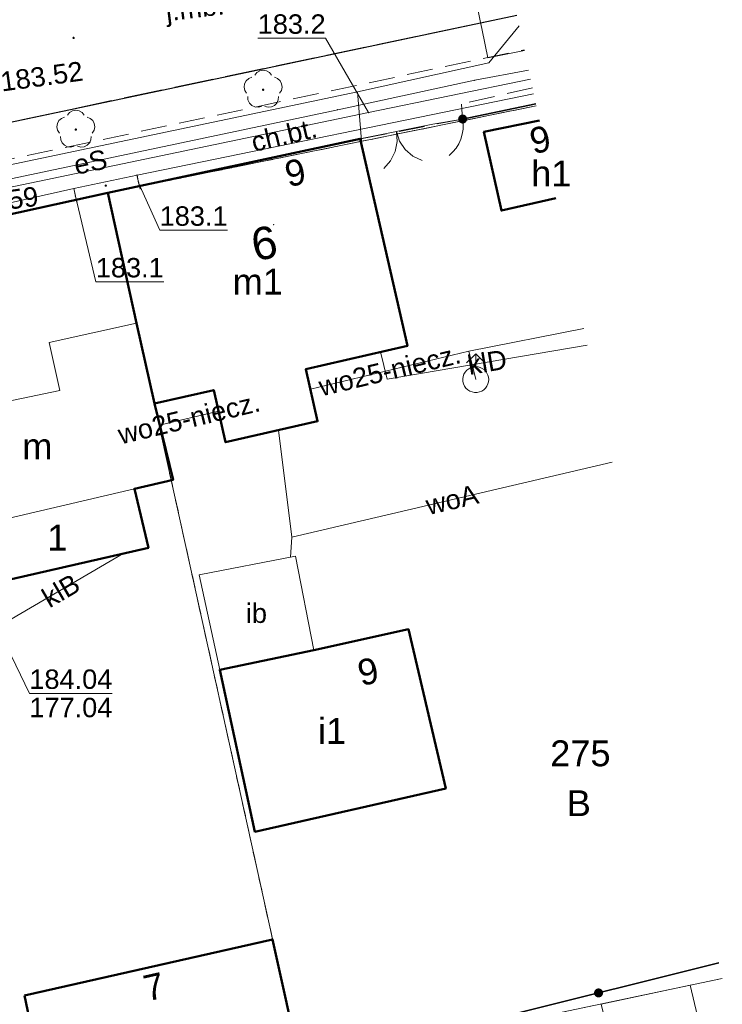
# Model space of a CAD drawing. Extents: x 6599148 to 6599450, y 5731697 to 5731825.
# Tile 5 of 6: x 6599316 to 6599343, y 5731743 to 5731781. Entities that reach past the tile are written whole.
import ezdxf
from ezdxf.enums import TextEntityAlignment as Align

# ---------------------------------------------------------------- set-up
doc = ezdxf.new("R2010")
doc.units = 0
doc.header["$PDSIZE"] = 0.75
for name, pattern in [('PRZER1-1', [2, 1, -1]), ('PRZER2-1', [3, 2, -1]), ('PRZER3-1', [4, 3, -1])]:
    doc.linetypes.add(name, pattern=pattern)
doc.layers.get('0').update_dxf_attribs({"linetype": 'CONTINUOUS', "lineweight": 13})
for name, color, linetype, lineweight in [('GEPADR', 7, 'CONTINUOUS', 18), ('GEPADR_O', 7, 'CONTINUOUS', 18), ('GESBLO', 7, 'CONTINUOUS', 18), ('GESBLO_O', 7, 'CONTINUOUS', 18), ('GESBZO', 7, 'CONTINUOUS', 50), ('GESBZO_O', 7, 'CONTINUOUS', 50), ('GESDZI', 61, 'CONTINUOUS', 18), ('GESDZI_O', 61, 'CONTINUOUS', 18), ('GESUZY', 84, 'PRZER1-1', 18), ('GESUZY_O', 84, 'PRZER1-1', 18), ('GSLKBR', 7, 'CONTINUOUS', 18), ('GSLKFU', 7, 'CONTINUOUS', 18), ('GSLKOG', 7, 'CONTINUOUS', 35), ('GSLKRW', 7, 'CONTINUOUS', 25), ('GSPRDL', 84, 'CONTINUOUS', 18), ('GSPWPS', 7, 'CONTINUOUS', 13), ('GSPWPS_O', 7, 'CONTINUOUS', 13), ('GSSIIN', 7, 'CONTINUOUS', 18), ('GSSIIN_O', 7, 'CONTINUOUS', 18), ('GSSKOA', 7, 'PRZER3-1', 18), ('GSSKOA_O', 7, 'PRZER3-1', 18), ('GSSKOD', 7, 'PRZER2-1', 18), ('GSSKOD_O', 7, 'PRZER2-1', 18), ('GULEPR', 1, 'CONTINUOUS', 18), ('GULEPR_O', 1, 'CONTINUOUS', 18), ('GULGPR', 52, 'CONTINUOUS', 18), ('GULKPR', 32, 'CONTINUOUS', 18), ('GULKPR_O', 32, 'CONTINUOUS', 18), ('GULTPR', 30, 'CONTINUOUS', 18), ('GULWPR', 5, 'CONTINUOUS', 18), ('GULWPR_O', 5, 'CONTINUOUS', 18), ('GUPPRZ', 7, 'CONTINUOUS', 18), ('GUPPRZ_O', 7, 'CONTINUOUS', 18), ('GUPWDT', 5, 'CONTINUOUS', 18), ('GUPZCP', 7, 'CONTINUOUS', 18)]:
    doc.layers.add(name, color=color, linetype=linetype, lineweight=lineweight)
doc.styles.add('GEO-INFO', font='arial.ttf')

# ---------------------------------------------------------------- blocks, each defined once
blk = doc.blocks.new('KOLO')
blk.add_hatch(color=0).paths.add_polyline_path([(-0.5, 0), (-0.482963, -0.12941), (-0.433013, -0.25), (-0.353553, -0.353553), (-0.25, -0.433013), (-0.12941, -0.482963), (0, -0.5), (0.12941, -0.482963), (0.25, -0.433013), (0.353553, -0.353553), (0.433013, -0.25), (0.482963, -0.12941), (0.5, 0), (0.482963, 0.12941), (0.433013, 0.25), (0.353553, 0.353553), (0.25, 0.433013), (0.12941, 0.482963), (0, 0.5), (-0.12941, 0.482963), (-0.25, 0.433013), (-0.353553, 0.353553), (-0.433013, 0.25), (-0.482963, 0.12941)])
blk = doc.blocks.new('SPDLP')
blk.add_hatch(color=0).paths.add_polyline_path([(0, -0.09), (0.027812, -0.085595), (0.052901, -0.072812), (0.072812, -0.052901), (0.085595, -0.027812), (0.09, 0), (0.085595, 0.027812), (0.072812, 0.052901), (0.052901, 0.072812), (0.027812, 0.085595), (0, 0.09), (-0.027812, 0.085595), (-0.052901, 0.072812), (-0.072812, 0.052901), (-0.085595, 0.027812), (-0.09, 0), (-0.085595, -0.027812), (-0.072812, -0.052901), (-0.052901, -0.072812), (-0.027812, -0.085595)])
at = {"color": 0}
for points in [[(-1.271938, -0.268652), (-1.40916, -0.048001), (-1.462858, 0.20623), (-1.426585, 0.463525), (-1.304695, 0.693003), (-1.11182, 0.867117), (-0.871109, 0.964971)], [(-0.648554, 1.126667), (-0.481106, 1.325358), (-0.255912, 1.454989), (0, 1.5), (0.255912, 1.454989), (0.481106, 1.325358), (0.648554, 1.126667)], [(0.871109, 0.964971), (1.11182, 0.867117), (1.304695, 0.693003), (1.426585, 0.463525), (1.462858, 0.20623), (1.40916, -0.048001), (1.271938, -0.268652)], [(-0.137547, -1.292703), (-0.389802, -1.355024), (-0.648184, -1.327532), (-0.881678, -1.213525), (-1.062258, -1.026689), (-1.168249, -0.78945), (-1.186929, -0.530282)], [(1.186929, -0.530282), (1.168249, -0.78945), (1.062258, -1.026689), (0.881678, -1.213525), (0.648184, -1.327532), (0.389802, -1.355024), (0.137547, -1.292703)]]:
    blk.add_lwpolyline(points, dxfattribs=at)
blk = doc.blocks.new('POINT')
at = {"color": 0}
blk.add_point((0, 0), dxfattribs=at)
blk = doc.blocks.new('PION_C')
at = {"color": 0}
blk.add_lwpolyline([(0, 0.5), (0, -0.5)], dxfattribs=at)
blk = doc.blocks.new('SUUS02')
at = {"color": 0}
for points in [[(-0.707107, 1.292893), (0, 2), (0.707107, 1.292893)], [(0, 1), (0, 2)]]:
    blk.add_lwpolyline(points, dxfattribs=at)
blk.add_lwpolyline([(0, 1), (0.173648, 0.984808), (0.34202, 0.939693), (0.5, 0.866025), (0.642788, 0.766044), (0.766044, 0.642788), (0.866025, 0.5), (0.939693, 0.34202), (0.984808, 0.173648), (1, 0), (0.984808, -0.173648), (0.939693, -0.34202), (0.866025, -0.5), (0.75575, -0.654861), (0.618159, -0.786053), (0.458227, -0.888835), (0.281733, -0.959493), (0.095056, -0.995472), (-0.095056, -0.995472), (-0.281733, -0.959493), (-0.458227, -0.888835), (-0.618159, -0.786053), (-0.75575, -0.654861), (-0.866025, -0.5), (-0.945001, -0.327068), (-0.989821, -0.142315), (-0.998867, 0.047582), (-0.971812, 0.235759), (-0.909632, 0.415415), (-0.814576, 0.580057), (-0.690079, 0.723734), (-0.540641, 0.841254), (-0.371662, 0.928368), (-0.189251, 0.981929)], close=True, dxfattribs=at)
blk = doc.blocks.new('SLBRA')
at = {"color": 0}
for points in [[(1.732051, 1), (1.414214, 0.585786), (1, 0.267949), (0.517638, 0.068148), (0, 0)], [(0, 0), (0.517638, -0.068148), (1, -0.267949), (1.414214, -0.585786), (1.732051, -1)]]:
    blk.add_lwpolyline(points, dxfattribs=at)
blk = doc.blocks.new('KTOK04')
at = {"color": 0}
blk.add_lwpolyline([(0, 0), (-0.01711, -0.261052), (-0.068148, -0.517638), (-0.152241, -0.765367), (-0.267949, -1), (-0.413293, -1.217523), (-0.585786, -1.414214), (-0.782477, -1.586707), (-1, -1.732051)], dxfattribs=at)

msp = doc.modelspace()

# ---------------------------------------------------------------- linework, layer by layer
at = {"layer": 'GESBLO', "linetype": 'Continuous', "elevation": 10.18}
for points in [[(6599310.122, 5731772.829), (6599318.955, 5731774.774), (6599320.066, 5731769.735), (6599316.697, 5731768.993), (6599317.11, 5731767.133), (6599311.55, 5731765.976)], [(6599311.55, 5731765.976), (6599317.11, 5731767.133), (6599316.697, 5731768.993), (6599320.066, 5731769.735), (6599320.758, 5731766.628), (6599321.477, 5731763.693), (6599319.994, 5731763.343), (6599313.493, 5731761.824), (6599312.856, 5731761.671)], [(6599313.493, 5731761.824), (6599319.994, 5731763.343), (6599320.53, 5731761.064), (6599313.879, 5731759.541)]]:
    msp.add_lwpolyline(points, close=True, dxfattribs=at)
at = {"layer": 'GESBZO', "linetype": 'Continuous', "elevation": 10.18}
msp.add_lwpolyline([(6599336.263, 5731774.563), (6599334.16, 5731774.09), (6599333.48, 5731777.13), (6599335.623, 5731777.566)], dxfattribs=at)
for points in [[(6599318.96, 5731774.77), (6599328.7, 5731776.86), (6599330.53, 5731768.86), (6599326.6, 5731767.96), (6599327.06, 5731765.95), (6599323.51, 5731765.14), (6599323.05, 5731767.15), (6599320.76, 5731766.63), (6599320.07, 5731769.74)], [(6599320.07, 5731769.74), (6599320.76, 5731766.63), (6599321.48, 5731763.69), (6599319.99, 5731763.34), (6599320.53, 5731761.06), (6599313.88, 5731759.54), (6599313.49, 5731761.82), (6599312.86, 5731761.67), (6599311.55, 5731765.98), (6599310.12, 5731772.83), (6599318.96, 5731774.77)], [(6599326.91, 5731757.1), (6599330.57, 5731757.91), (6599332.01, 5731751.76), (6599324.64, 5731750.09), (6599323.28, 5731756.35)], [(6599315.74, 5731743.76), (6599325.32, 5731745.93), (6599326.41, 5731741), (6599316.79, 5731738.78)]]:
    msp.add_lwpolyline(points, close=True, dxfattribs=at)
at = {"layer": 'GESDZI', "linetype": 'Continuous', "elevation": 10.22}
for points in [[(6599335.502, 5731778.135), (6599318.96, 5731774.77), (6599310.12, 5731772.83), (6599297.55, 5731770.18), (6599275.88, 5731765.53), (6599260.17, 5731762.18), (6599254.5, 5731760.93), (6599247.69, 5731759.44), (6599240.923, 5731757.985)], [(6599342.687, 5731744.422), (6599326.41, 5731741), (6599320.07, 5731769.74), (6599318.96, 5731774.77), (6599335.502, 5731778.135)], [(6599332.753, 5731714.238), (6599332.41, 5731715.77), (6599326.41, 5731741), (6599342.687, 5731744.422)]]:
    msp.add_lwpolyline(points, dxfattribs=at)
msp.add_lwpolyline([(6599305.02, 5731736.05), (6599303.56, 5731742.29), (6599301.92, 5731749.84), (6599299.79, 5731759.17), (6599297.55, 5731770.18), (6599310.12, 5731772.83), (6599318.96, 5731774.77), (6599320.07, 5731769.74), (6599326.41, 5731741)], close=True, dxfattribs=at)
at = {"layer": 'GESUZY', "linetype": 'PRZER1-1', "ltscale": 0.5, "elevation": 10.08}
for points in [[(6599335.502, 5731778.135), (6599318.96, 5731774.77), (6599310.12, 5731772.83), (6599297.55, 5731770.18), (6599275.88, 5731765.53), (6599260.17, 5731762.18), (6599254.5, 5731760.93), (6599247.69, 5731759.44), (6599240.923, 5731757.985)], [(6599342.687, 5731744.422), (6599326.41, 5731741), (6599320.07, 5731769.74), (6599318.96, 5731774.77), (6599335.502, 5731778.135)], [(6599332.753, 5731714.238), (6599332.41, 5731715.77), (6599326.41, 5731741), (6599342.687, 5731744.422)]]:
    msp.add_lwpolyline(points, dxfattribs=at)
msp.add_lwpolyline([(6599305.02, 5731736.05), (6599303.56, 5731742.29), (6599301.92, 5731749.84), (6599299.79, 5731759.17), (6599297.55, 5731770.18), (6599310.12, 5731772.83), (6599318.96, 5731774.77), (6599320.07, 5731769.74), (6599326.41, 5731741)], close=True, dxfattribs=at)
at = {"layer": 'GSLKBR', "linetype": 'Continuous', "elevation": 10.18}
msp.add_lwpolyline([(6599328.696, 5731776.856), (6599331.507, 5731777.427)], dxfattribs=at)
at = {"layer": 'GSLKFU', "linetype": 'Continuous', "elevation": 10.18}
msp.add_lwpolyline([(6599331.507, 5731777.427), (6599332.661, 5731777.624)], dxfattribs=at)
at = {"layer": 'GSLKOG', "linetype": 'Continuous', "elevation": 10.18}
for points in [[(6599332.661, 5731777.624), (6599335.486, 5731778.209)], [(6599326.412, 5731740.999), (6599342.559, 5731745.02)]]:
    msp.add_lwpolyline(points, dxfattribs=at)
at = {"layer": 'GSLKRW', "linetype": 'Continuous', "elevation": 10.18}
msp.add_lwpolyline([(6599254.09, 5731764.592), (6599263.759, 5731766.589), (6599266.097, 5731767.098), (6599286.179, 5731771.367), (6599289.086, 5731771.97), (6599305.434, 5731775.477), (6599308.127, 5731776.015), (6599334.754, 5731781.643)], dxfattribs=at)
at = {"layer": 'GSSIIN', "linetype": 'Continuous', "elevation": 10.18}
for points in [[(6599326.91, 5731757.1), (6599323.28, 5731756.35), (6599322.49, 5731760.02), (6599326.21, 5731760.74)], [(6599338.01, 5731743.43), (6599341.44, 5731744.16), (6599342.08, 5731741.49), (6599338.64, 5731740.81)]]:
    msp.add_lwpolyline(points, close=True, dxfattribs=at)
at = {"layer": 'GSSKOA', "linetype": 'PRZER3-1', "ltscale": 0.5, "elevation": 10.18}
msp.add_lwpolyline([(6599334.754, 5731781.643), (6599308.127, 5731776.015), (6599305.434, 5731775.477), (6599289.086, 5731771.97), (6599286.179, 5731771.367), (6599266.097, 5731767.098), (6599263.759, 5731766.589), (6599254.09, 5731764.592), (6599250.779, 5731763.898), (6599247.688, 5731763.221), (6599246.81, 5731762.983), (6599240.118, 5731761.547)], dxfattribs=at)
at = {"layer": 'GSSKOD', "linetype": 'PRZER2-1', "ltscale": 0.5, "elevation": 10.18}
msp.add_lwpolyline([(6599335.354, 5731778.832), (6599332.619, 5731778.203), (6599332.661, 5731777.624), (6599328.696, 5731776.856), (6599318.955, 5731774.774), (6599310.122, 5731772.829), (6599308.965, 5731772.585), (6599308.515, 5731774.647), (6599335.04, 5731780.302)], dxfattribs=at)
at = {"layer": 'GULEPR', "linetype": 'Continuous', "elevation": 10.14}
for points in [[(6599335.047, 5731780.272), (6599333.631, 5731779.995), (6599333.414, 5731781.053), (6599333.325, 5731781.486), (6599332.143, 5731787.256), (6599332.094, 5731787.497), (6599331.996, 5731787.977), (6599331.018, 5731787.754)], [(6599335.209, 5731779.509), (6599333.13, 5731779.12), (6599327.84, 5731777.98), (6599308.74, 5731773.95), (6599305.7, 5731773.29), (6599292.06, 5731770.36), (6599286.14, 5731769.24), (6599267.38, 5731765.21), (6599262.69, 5731764.15), (6599252.66, 5731762.08), (6599248.46, 5731761), (6599240.607, 5731759.384)], [(6599240.66, 5731759.148), (6599254.31, 5731762.033), (6599283.281, 5731768.066), (6599284.633, 5731768.588), (6599296.934, 5731771.18), (6599329.027, 5731777.875), (6599335.282, 5731779.168)]]:
    msp.add_lwpolyline(points, dxfattribs=at)
at = {"layer": 'GULGPR', "linetype": 'Continuous', "elevation": 10.14}
for points in [[(6599334.843, 5731781.228), (6599333.673, 5731779.8), (6599328.601, 5731778.677), (6599309.296, 5731774.617), (6599296.717, 5731772.19), (6599285.04, 5731769.626), (6599270.009, 5731766.506), (6599247.07, 5731761.3), (6599240.477, 5731759.957)], [(6599328.601, 5731778.677), (6599328.782, 5731776.477)]]:
    msp.add_lwpolyline(points, dxfattribs=at)
at = {"layer": 'GULKPR', "linetype": 'Continuous', "elevation": 10.14}
for points in [[(6599337.472, 5731768.891), (6599329.744, 5731767.572), (6599329.484, 5731768.624)], [(6599314.69, 5731757.997), (6599319.584, 5731760.847)]]:
    msp.add_lwpolyline(points, dxfattribs=at)
at = {"layer": 'GULTPR', "linetype": 'Continuous', "elevation": 10.14}
for points in [[(6599335.403, 5731778.6), (6599320.09, 5731775.46), (6599317.65, 5731774.94), (6599309.97, 5731773.22), (6599298.96, 5731771.03), (6599298.37, 5731770.75), (6599297.77, 5731770.76), (6599290.08, 5731768.97), (6599268.25, 5731764.51), (6599267.94, 5731764.47), (6599267.64, 5731764.43), (6599260.3, 5731762.86), (6599247.08, 5731759.88), (6599240.813, 5731758.473)], [(6599320.09, 5731775.46), (6599320.15, 5731775.16)], [(6599317.65, 5731774.94), (6599317.71, 5731774.65)]]:
    msp.add_lwpolyline(points, dxfattribs=at)
at = {"layer": 'GULWPR', "linetype": 'Continuous', "elevation": 10.14}
for points in [[(6599326.785, 5731767.191), (6599332.904, 5731768.657), (6599337.336, 5731769.53)], [(6599332.904, 5731768.657), (6599333.168, 5731767.559)], [(6599320.953, 5731765.793), (6599323.235, 5731766.34)], [(6599326.066, 5731761.473), (6599325.557, 5731765.609)], [(6599338.437, 5731764.363), (6599326.066, 5731761.473)], [(6599326.066, 5731761.473), (6599326.011, 5731760.699)]]:
    msp.add_lwpolyline(points, dxfattribs=at)
at = {"layer": 'GUPPRZ_O', "linetype": 'Continuous', "elevation": 10.8, "flags": 128}
for points in [[(6599324.749, 5731780.751), (6599327.37, 5731780.751), (6599329.027, 5731777.875)], [(6599323.583, 5731773.333), (6599320.963, 5731773.333), (6599320.15, 5731775.16)], [(6599321.119, 5731771.34), (6599318.498, 5731771.34), (6599317.71, 5731774.65)], [(6599319.134, 5731755.436), (6599315.931, 5731755.436), (6599314.69, 5731757.997)], [(6599315.931, 5731755.436), (6599319.134, 5731755.436)]]:
    msp.add_lwpolyline(points, dxfattribs=at)

# ---------------------------------------------------------------- block references
at = {"layer": 'GEPADR'}
msp.add_blockref('POINT', (6599325.36, 5731773.54, 10.28), dxfattribs=at)
at = {"layer": 'GSLKBR', "xscale": 0.75, "yscale": 0.75, "rotation": 281.4709790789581}
msp.add_blockref('SLBRA', (6599330.101, 5731777.141, 10.18), dxfattribs=at)
at = {"layer": 'GSLKFU', "xscale": 0.75, "yscale": 0.75, "rotation": 9.718719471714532}
msp.add_blockref('KTOK04', (6599332.661, 5731777.624, 10.18), dxfattribs=at)
at = {"layer": 'GSLKOG', "xscale": 0.35, "yscale": 0.35}
for p in [(6599332.661, 5731777.624, 10.18), (6599337.909, 5731743.862, 10.18)]:
    msp.add_blockref('KOLO', p, dxfattribs=at)
at = {"layer": 'GSPRDL', "xscale": 0.5, "yscale": 0.5}
for p in [(6599324.957, 5731778.756, 10.12), (6599317.725, 5731777.216, 10.12)]:
    msp.add_blockref('SPDLP', p, dxfattribs=at)
at = {"layer": 'GSPWPS', "xscale": 0.09, "yscale": 0.09}
for p in [(6599317.639, 5731780.759, 10.08), (6599318.881, 5731775.051, 10.08)]:
    msp.add_blockref('KOLO', p, dxfattribs=at)
at = {"layer": 'GUPPRZ'}
for p in [(6599333.13, 5731779.12, 10.16), (6599327.84, 5731777.98, 10.16), (6599329.027, 5731777.875, 10.16), (6599320.09, 5731775.46, 10.16), (6599317.65, 5731774.94, 10.16), (6599320.15, 5731775.16, 10.16), (6599317.71, 5731774.65, 10.16)]:
    msp.add_blockref('POINT', p, dxfattribs=at)
at = {"layer": 'GUPWDT', "xscale": 0.5, "yscale": 0.5}
msp.add_blockref('SUUS02', (6599333.168, 5731767.559, 10.16), dxfattribs=at)
at = {"layer": 'GUPZCP', "xscale": 0.5, "yscale": 0.5}
for p, rotation in [((6599320.15, 5731775.16, 10.16), 13.11796933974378), ((6599317.71, 5731774.65, 10.16), 12.46615072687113)]:
    msp.add_blockref('PION_C', p, dxfattribs=dict(at, rotation=rotation))

# ---------------------------------------------------------------- texts
at = {"layer": 'GEPADR_O', "linetype": 'Continuous', "style": 'GEO-INFO'}
msp.add_text('9', height=1.25, rotation=191, dxfattribs=at).set_placement((6599325.36, 5731773.54, 10.8))
at = {"layer": 'GESBLO_O', "linetype": 'Continuous', "style": 'GEO-INFO'}
msp.add_text('1', height=1, dxfattribs=at).set_placement((6599317.011, 5731761.452, 10.8), align=Align.MIDDLE)
at = {"layer": 'GESBZO_O', "linetype": 'Continuous', "style": 'GEO-INFO'}
msp.add_text('9', height=1, rotation=12.6835, dxfattribs=at).set_placement((6599335.764, 5731776.344, 10.8), align=Align.CENTER)
for s, rotation, p in [('9', 12.1108, (6599326.092, 5731776.047, 10.8)), ('9', 12.4791, (6599328.902, 5731756.773, 10.8)), ('7', 12.7629, (6599320.632, 5731744.592, 10.8))]:
    msp.add_text(s, height=1, rotation=rotation, dxfattribs=at).set_placement(p, align=Align.TOP_CENTER)
for s, p in [('h1', (6599336.084, 5731775.546, 10.8)), ('m1', (6599324.75, 5731771.34, 10.8)), ('m', (6599316.239, 5731764.98, 10.8)), ('i1', (6599327.62, 5731754.01, 10.8))]:
    msp.add_text(s, height=1, dxfattribs=at).set_placement(p, align=Align.MIDDLE)
at = {"layer": 'GESDZI_O', "linetype": 'Continuous', "style": 'GEO-INFO'}
msp.add_text('275', height=1, dxfattribs=at).set_placement((6599337.207, 5731753.119, 10.81), align=Align.MIDDLE)
at = {"layer": 'GESUZY_O', "linetype": 'Continuous', "style": 'GEO-INFO'}
msp.add_text('B', height=1, dxfattribs=at).set_placement((6599337.147, 5731751.192, 10.8), align=Align.MIDDLE)
at = {"layer": 'GSPWPS_O', "linetype": 'Continuous', "style": 'GEO-INFO'}
for s, p in [('183.52', (6599314.87, 5731778.686, 10.8)), ('183.59', (6599313.145, 5731773.853, 10.8))]:
    msp.add_text(s, height=0.75, rotation=7.7357, dxfattribs=at).set_placement(p)
at = {"layer": 'GSSIIN_O', "linetype": 'Continuous', "style": 'GEO-INFO'}
msp.add_text('ib', height=0.75, dxfattribs=at).set_placement((6599324.7, 5731758.546, 10.8), align=Align.MIDDLE)
at = {"layer": 'GSSKOA_O', "linetype": 'Continuous', "style": 'GEO-INFO'}
msp.add_text('j.mb.', height=0.75, rotation=7.1197, dxfattribs=at).set_placement((6599322.331, 5731781.817, 10.8), align=Align.MIDDLE)
at = {"layer": 'GSSKOD_O', "linetype": 'Continuous', "style": 'GEO-INFO'}
msp.add_text('ch.bt.', height=0.75, rotation=13.2692, dxfattribs=at).set_placement((6599325.763, 5731777.023, 10.8), align=Align.MIDDLE)
at = {"layer": 'GULEPR_O', "linetype": 'Continuous', "style": 'GEO-INFO'}
msp.add_text('eS', height=0.75, rotation=11.9144, dxfattribs=at).set_placement((6599318.29, 5731775.965, 10.8), align=Align.MIDDLE_CENTER)
at = {"layer": 'GULKPR_O', "linetype": 'Continuous', "style": 'GEO-INFO'}
msp.add_text('klD', height=0.75, rotation=9.6789, dxfattribs=at).set_placement((6599333.608, 5731768.231, 10.8), align=Align.MIDDLE_CENTER)
msp.add_text('klB', height=0.75, rotation=30.2135, dxfattribs=at).set_placement((6599317.137, 5731759.422, 10.8), align=Align.MIDDLE)
at = {"layer": 'GULWPR_O', "linetype": 'Continuous', "style": 'GEO-INFO'}
for s, rotation, p in [('wo25-niecz.', 13.4791, (6599329.844, 5731767.924, 10.8)), ('wo25-niecz.', 13.4814, (6599322.094, 5731766.066, 10.8)), ('woA', 13.1509, (6599332.251, 5731762.918, 10.8))]:
    msp.add_text(s, height=0.75, rotation=rotation, dxfattribs=at).set_placement(p, align=Align.MIDDLE_CENTER)
at = {"layer": 'GUPPRZ_O', "linetype": 'Continuous', "style": 'GEO-INFO'}
for s, p in [('183.2', (6599324.749, 5731781.293, 10.8)), ('183.1', (6599320.963, 5731773.875, 10.8)), ('183.1', (6599318.498, 5731771.882, 10.8))]:
    msp.add_text(s, height=0.75, dxfattribs=at).set_placement(p, align=Align.MIDDLE_LEFT)
for s, p in [('184.04', (6599315.931, 5731755.608, 10.8)), ('177.04', (6599315.931, 5731754.513, 10.8))]:
    msp.add_text(s, height=0.75, dxfattribs=at).set_placement(p)

doc.saveas('drawing.dxf')
